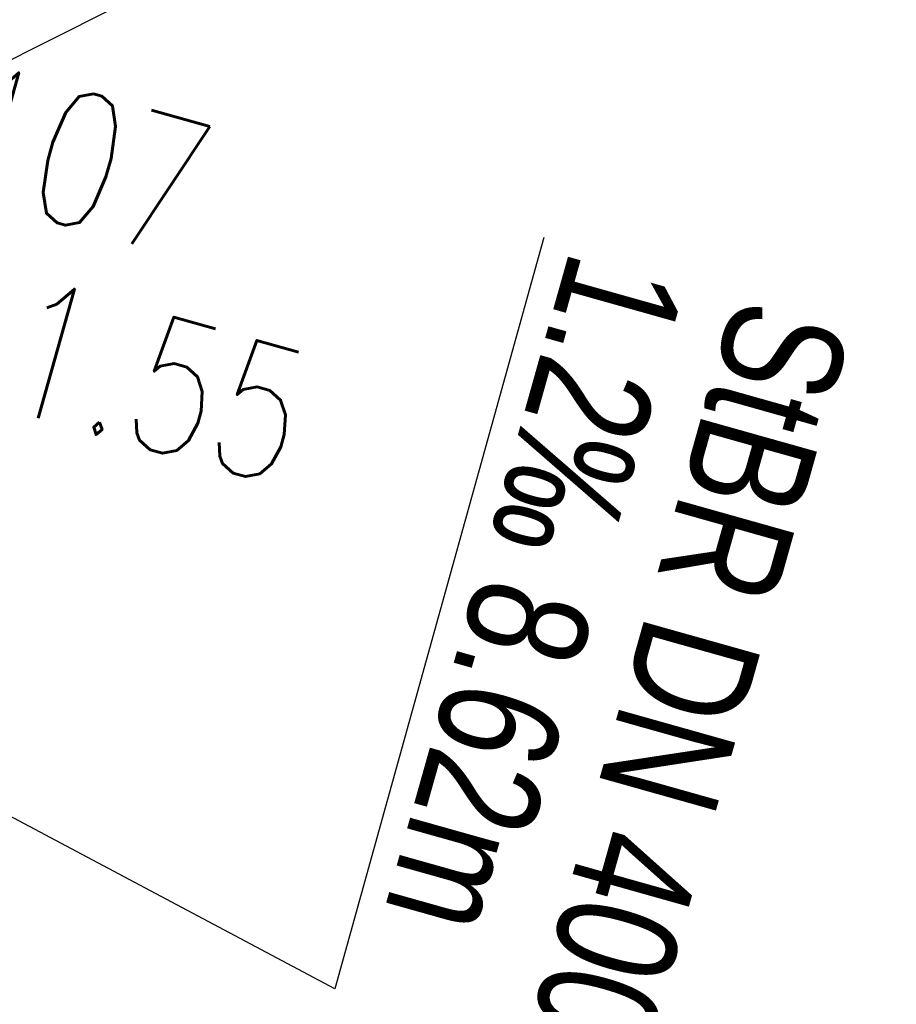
# Model space of a CAD drawing. Extents: x 508892 to 509489, y 458506 to 459473.
# Tile 7 of 63: x 509080 to 509093, y 458552 to 458566. Entities that reach past the tile are written whole.
import ezdxf

# ---------------------------------------------------------------- set-up
doc = ezdxf.new("R2010")
doc.units = 0
doc.header["$LTSCALE"] = 10
doc.header["$MEASUREMENT"] = 0
doc.linetypes.add('LT00', pattern=[0])
for name, color, linetype in [('--EK_Haltung-Text', 140, 'LT00'), ('--EK_Schacht-Text', 5, 'LT00'), ('V111_BOESCH', 250, 'LT00'), ('V112_BOESCH', 250, 'LT00')]:
    doc.layers.add(name, color=color, linetype=linetype)
doc.styles.add('Haltungsbeschriftung', font='ARIAL.TTF', dxfattribs={"width": 0.75})
doc.styles.add('schachtbeschriftung', font='romans.shx', dxfattribs={"width": 0.75, "height": 2})

msp = doc.modelspace()

# ---------------------------------------------------------------- linework, layer by layer
at = {"layer": '--EK_Haltung-Text', "flags": 128}
msp.add_lwpolyline([(509087.715, 458563.212), (509084.597, 458552.01), (509071.722, 458558.849)], dxfattribs=at)
at = {"layer": 'V111_BOESCH'}
msp.add_lwpolyline([(509073.118, 458562.535), (509075.49, 458563.717), (509077.86, 458564.901), (509080.228, 458566.09), (509082.592, 458567.287), (509084.951, 458568.494), (509087.303, 458569.713), (509089.169, 458570.693), (509091.031, 458571.679), (509092.891, 458572.669), (509094.751, 458573.66), (509096.612, 458574.649), (509098.475, 458575.632), (509100.343, 458576.608), (509102.216, 458577.572), (509104.453, 458578.702), (509106.698, 458579.815), (509108.95, 458580.914), (509111.208, 458582.002), (509113.47, 458583.082), (509115.735, 458584.155), (509118.001, 458585.226), (509128.616, 458590.242)], dxfattribs=at)
at = {"layer": 'V112_BOESCH'}
msp.add_lwpolyline([(509073.118, 458562.535), (509075.49, 458563.717), (509077.86, 458564.901), (509080.228, 458566.09), (509082.592, 458567.287), (509084.951, 458568.494), (509087.303, 458569.713), (509089.169, 458570.693), (509091.031, 458571.679), (509092.891, 458572.669), (509094.751, 458573.66), (509096.612, 458574.649), (509098.475, 458575.632), (509100.343, 458576.608), (509102.216, 458577.572), (509104.453, 458578.702), (509106.698, 458579.815), (509108.95, 458580.914), (509111.208, 458582.002), (509113.47, 458583.082), (509115.735, 458584.155), (509118.001, 458585.226), (509128.616, 458590.242)], dxfattribs=at)

# ---------------------------------------------------------------- texts
at = {"layer": '--EK_Haltung-Text', "style": 'Haltungsbeschriftung', "width": 0.75}
for s, p in [('1.2‰ 8.62m', (509088.112, 458563.061)), ('StBR DN 400', (509090.577, 458562.368))]:
    msp.add_text(s, height=1.8, rotation=-105.7178, dxfattribs=at).set_placement(p)
at = {"layer": '--EK_Schacht-Text', "style": 'schachtbeschriftung', "width": 0.75}
for s, p in [('167107', (509074.949, 458564.976)), ('S=351.55', (509074.169, 458562.204))]:
    msp.add_text(s, height=2, rotation=-15.7102, dxfattribs=at).set_placement(p)

doc.saveas('drawing.dxf')
